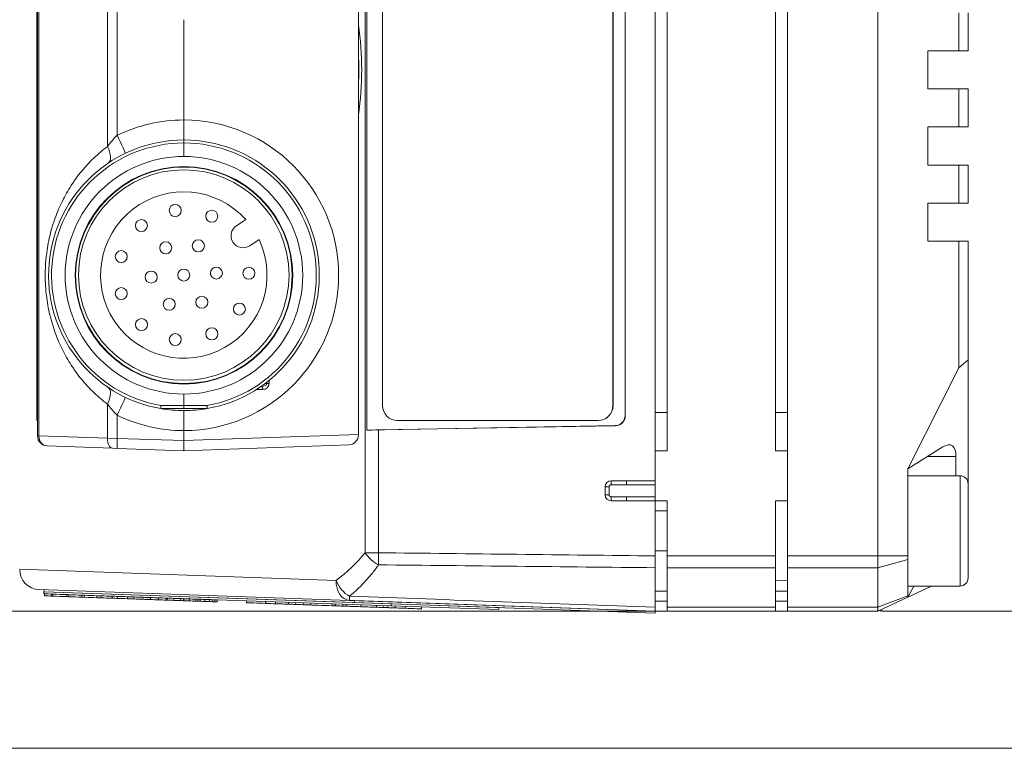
# Model space of a CAD drawing. Header units: millimetres. Extents: x 4 to 836, y 5 to 589.
# Tile 70 of 96: x 467 to 516, y 468 to 504. Entities that reach past the tile are written whole.
import ezdxf

# ---------------------------------------------------------------- set-up
doc = ezdxf.new("R2010")
doc.units = ezdxf.units.MM
doc.layers.add('1', color=7, linetype='Continuous', true_color=0xffffff)
doc.styles.add('ideas_simplex', font='simplex.shx')
doc.dimstyles.get("Standard").update_dxf_attribs({"dimtxt": 0.18, "dimasz": 0.18, "dimexe": 0.18, "dimexo": 0.0625, "dimgap": 0.09, "dimtad": 0, "dimtih": 1, "dimtoh": 1, "dimdec": 4, "dimzin": 0, "dimdsep": 46, "dimtxsty": 'Standard', "dimcen": 0.09, "dimadec": 0, "dimazin": 0, "dimtfac": 1, "dimtdec": 4, "dimtofl": 0, "dimtmove": 0, "dimatfit": 3, "dimfxl": 1, "dimtolj": 1, "dimtzin": 0, "dimarcsym": 0})

# ---------------------------------------------------------------- blocks, each defined once
blk = doc.blocks.new('_U3')
at = {"layer": '1', "color": 152, "lineweight": 13}
for p, q in [((503.061681, 528.704345), (443.231365, 528.704345)), ((503.061681, 474.704345), (443.231365, 474.704345))]:
    blk.add_line(p, q, dxfattribs=at)
at = {"layer": '1', "color": 27, "lineweight": 13}
blk.add_line((445.231365, 528.704345), (445.231365, 474.704345), dxfattribs=at)
at = {"layer": '1', "color": 87, "lineweight": 25}
for p, q in [((443.731365, 510.291845), (438.106365, 510.291845)), ((438.106365, 510.291845), (438.106365, 508.791845)), ((443.731365, 508.791845), (443.731365, 510.291845)), ((438.106365, 494.616845), (438.106365, 493.116845)), ((443.731365, 493.116845), (443.731365, 494.616845)), ((438.106365, 493.116845), (443.731365, 493.116845))]:
    blk.add_line(p, q, dxfattribs=at)
at = {"layer": '1', "color": 27, "lineweight": 18}
for points in [[(445.231365, 528.704345), (445.760346, 525.704347), (444.702384, 525.704343)], [(445.231365, 474.704345), (444.702384, 477.704343), (445.760346, 477.704347)]]:
    blk.add_solid(points, dxfattribs=at)
at = {"layer": '1', "color": 87, "linetype": 'Continuous', "lineweight": 25, "char_height": 3, "attachment_point": 7, "rotation": 90, "line_spacing_factor": 1.204819, "style": 'ideas_simplex'}
for s, insert in [('\\W1.1692;2.126', (443.577865, 494.564345)), ('\\W1.0362;54', (436.265365, 499.019345))]:
    blk.add_mtext(s, dxfattribs=dict(at, insert=insert))

msp = doc.modelspace()

# ---------------------------------------------------------------- linework, layer by layer
at = {"layer": '1', "color": 9, "linetype": 'Continuous', "lineweight": 18}
for p, q in [((505.562, 525.953), (505.562, 477.455)), ((510.062, 477.455), (510.062, 525.953)), ((499.562, 482.704), (499.562, 520.704)), ((504.962, 482.704), (504.962, 520.704)), ((514.1, 502.654), (514.1, 504.554)), ((514.562, 504.554), (514.562, 502.654)), ((512.562, 500.754), (512.562, 502.654)), ((514.1, 502.654), (512.562, 502.654)), ((514.562, 502.654), (514.1, 502.654)), ((512.562, 500.754), (514.1, 500.754)), ((514.1, 500.754), (514.562, 500.754)), ((514.1, 498.854), (514.1, 500.754)), ((514.562, 500.754), (514.562, 498.854)), ((512.562, 496.954), (512.562, 498.854)), ((514.1, 498.854), (512.562, 498.854)), ((514.562, 498.854), (514.1, 498.854)), ((512.562, 496.954), (514.1, 496.954)), ((514.1, 496.954), (514.562, 496.954)), ((514.1, 495.054), (514.1, 496.954)), ((514.562, 496.954), (514.562, 495.054)), ((512.562, 493.154), (512.562, 495.054)), ((514.1, 495.054), (512.562, 495.054)), ((514.562, 495.054), (514.1, 495.054)), ((512.562, 493.154), (514.1, 493.154)), ((514.1, 493.154), (514.562, 493.154)), ((514.1, 486.831), (514.1, 493.154)), ((514.562, 493.154), (514.562, 487.238)), ((514.562, 487.238), (514.1, 486.831)), ((514.562, 481.054), (514.562, 487.238)), ((514.1, 486.831), (511.562, 481.798)), ((511.562, 481.798), (513.307, 482.893)), ((499.562, 482.704), (498.962, 482.704)), ((505.562, 482.704), (504.962, 482.704)), ((513.956, 482.417), (513.956, 481.454)), ((511.562, 481.798), (511.562, 477.455)), ((498.962, 480.204), (498.962, 481.204)), ((499.562, 480.204), (498.962, 480.204)), ((499.562, 477.455), (499.562, 480.204)), ((504.962, 477.455), (504.962, 480.204)), ((505.562, 480.204), (504.962, 480.204)), ((499.562, 476.865), (499.562, 477.455)), ((504.962, 477.455), (504.962, 476.865)), ((505.562, 476.865), (505.562, 477.455)), ((510.062, 476.865), (510.062, 477.455)), ((511.562, 477.455), (511.562, 477.278)), ((499.562, 474.897), (499.562, 476.865)), ((504.962, 476.865), (504.962, 474.897)), ((505.562, 476.865), (505.562, 474.897)), ((510.062, 474.897), (510.062, 476.865)), ((511.562, 477.278), (511.562, 475.462)), ((511.562, 475.404), (512.742, 475.954)), ((511.864, 475.954), (511.562, 475.404)), ((499.562, 475.704), (498.962, 475.704)), ((505.562, 475.704), (504.962, 475.704)), ((510.062, 474.704), (511.562, 475.404)), ((511.562, 475.404), (511.562, 475.462)), ((499.562, 474.704), (499.562, 474.897)), ((504.962, 474.897), (504.962, 474.704)), ((505.562, 474.704), (505.562, 474.897)), ((510.062, 474.704), (510.062, 474.897)), ((499.562, 474.704), (498.962, 474.704)), ((504.962, 474.704), (499.562, 474.704)), ((505.562, 474.704), (504.962, 474.704)), ((510.062, 474.704), (505.562, 474.704))]:
    msp.add_line(p, q, dxfattribs=at)
at = {"layer": '1', "color": 252, "linetype": 'Continuous', "lineweight": 13}
for p, q in [((484.487, 477.615), (484.487, 525.793)), ((479.696, 486.205), (479.696, 486.053)), ((479.389, 485.757), (479.072, 485.757)), ((479.502, 486.054), (479.595, 486.053)), ((479.595, 486.053), (479.595, 486.125)), ((479.696, 486.053), (479.595, 486.053)), ((496.849, 484.954), (496.856, 484.954)), ((497.456, 484.452), (497.463, 484.445)), ((485.16, 483.739), (485.16, 477.615)), ((496.972, 483.946), (496.965, 483.953)), ((496.658, 480.904), (496.462, 480.904)), ((496.658, 480.504), (496.658, 480.904)), ((496.761, 481.006), (496.762, 481.204)), ((497.53, 481.204), (497.53, 481.004)), ((497.53, 481.004), (498.962, 481.004)), ((496.658, 480.504), (496.462, 480.504)), ((496.761, 480.403), (496.762, 480.204)), ((498.962, 480.404), (497.53, 480.404)), ((497.53, 480.404), (497.53, 480.204)), ((485.16, 477.615), (484.487, 477.615)), ((467.262, 476.787), (483.041, 476.236))]:
    msp.add_line(p, q, dxfattribs=at)
at = {"layer": '1', "color": 252, "linetype": 'Continuous', "lineweight": 18}
for p, q in [((498.962, 522.204), (498.962, 481.204)), ((484.567, 483.736), (484.567, 519.673)), ((497.456, 518.957), (497.456, 484.452)), ((497.463, 484.445), (497.463, 518.964)), ((485.356, 484.954), (485.356, 518.454)), ((496.849, 518.454), (496.849, 484.954)), ((496.856, 518.454), (496.856, 484.954)), ((475.013, 489.946), (475.013, 489.946)), ((473.169, 489.242), (473.17, 489.242)), ((496.099, 484.204), (486.106, 484.204)), ((496.106, 484.204), (496.099, 484.204)), ((496.965, 483.953), (484.567, 483.736)), ((485.16, 483.739), (496.972, 483.946)), ((496.462, 480.504), (496.462, 480.904)), ((496.762, 481.204), (497.53, 481.204)), ((497.53, 481.204), (498.962, 481.204)), ((497.53, 480.204), (496.762, 480.204)), ((498.962, 480.204), (497.53, 480.204)), ((498.962, 480.204), (498.962, 477.455)), ((499.562, 479.704), (498.962, 479.704)), ((498.962, 477.704), (499.562, 477.704)), ((498.962, 474.897), (498.962, 476.866)), ((504.962, 476.211), (505.562, 476.232)), ((483.713, 475.237), (468.227, 475.778))]:
    msp.add_line(p, q, dxfattribs=at)
at = {"layer": '1', "color": 27, "linetype": 'Continuous', "lineweight": 18}
for p, q in [((468.153, 483.442), (468.153, 519.967)), ((484.156, 519.901), (484.156, 483.508)), ((475.453, 504.204), (475.453, 499.204)), ((475.453, 497.379), (475.453, 498.054)), ((475.453, 484.954), (475.453, 485.529)), ((475.453, 484.804), (474.295, 484.804)), ((475.453, 484.804), (475.453, 484.954)), ((476.61, 484.804), (475.453, 484.804)), ((475.453, 483.704), (475.453, 483.204)), ((471.884, 482.829), (468.635, 482.942)), ((472.126, 482.82), (471.884, 482.829)), ((475.453, 482.704), (472.126, 482.82)), ((475.453, 482.704), (475.453, 483.204)), ((483.672, 482.991), (475.453, 482.704)), ((514.162, 481.454), (511.562, 481.454)), ((514.562, 481.054), (514.562, 476.354)), ((511.562, 475.954), (514.162, 475.954)), ((510.262, 474.704), (567.762, 474.704))]:
    msp.add_line(p, q, dxfattribs=at)
at = {"layer": '1', "color": 27, "linetype": 'Continuous', "lineweight": 13}
for p, q in [((468.221, 519.967), (468.221, 483.442)), ((471.641, 497.88), (471.641, 505.528)), ((472.126, 504.971), (472.126, 498.438)), ((471.641, 483.329), (471.641, 485.028)), ((474.305, 484.954), (475.453, 484.954)), ((475.453, 484.954), (476.6, 484.954)), ((472.126, 484.471), (472.126, 483.32)), ((468.221, 483.442), (468.153, 483.442)), ((468.221, 483.442), (471.641, 483.329)), ((471.641, 483.329), (472.126, 483.32)), ((472.126, 483.32), (475.453, 483.204)), ((475.453, 483.204), (484.156, 483.508)), ((514.162, 481.454), (514.162, 475.954)), ((510.262, 474.798), (510.262, 474.704))]:
    msp.add_line(p, q, dxfattribs=at)
at = {"layer": '1', "color": 18, "linetype": 'Continuous', "lineweight": 18}
for p, q in [((468.112, 484.954), (468.112, 518.454)), ((478.072, 493.927), (478.535, 494.235)), ((479.198, 493.234), (478.735, 492.927)), ((468.112, 484.204), (468.112, 484.954)), ((468.153, 484.204), (468.112, 484.204)), ((468.477, 475.669), (468.48, 475.769)), ((468.477, 475.669), (483.967, 475.128)), ((483.713, 475.237), (483.971, 475.228)), ((483.967, 475.128), (483.971, 475.228)), ((483.967, 475.128), (498.958, 474.604)), ((483.971, 475.228), (498.962, 474.704)), ((498.958, 474.604), (498.962, 474.704))]:
    msp.add_line(p, q, dxfattribs=at)
at = {"layer": '1', "color": 18, "linetype": 'Continuous', "lineweight": 13}
msp.add_line((468.112, 484.954), (468.153, 484.954), dxfattribs=at)
at = {"layer": '1', "color": 251, "linetype": 'Continuous', "lineweight": 13}
for p, q in [((499.562, 484.603), (498.962, 484.603)), ((505.562, 484.603), (504.962, 484.603))]:
    msp.add_line(p, q, dxfattribs=at)
at = {"layer": '1', "color": 9, "linetype": 'Continuous', "lineweight": 13}
for p, q in [((513.956, 482.417), (512.547, 482.417)), ((499.562, 477.455), (504.962, 477.455)), ((505.562, 477.455), (510.062, 477.455)), ((510.062, 477.455), (511.562, 477.455)), ((504.962, 476.865), (499.562, 476.865)), ((510.062, 476.865), (505.562, 476.865)), ((510.062, 476.865), (511.562, 477.278)), ((510.062, 474.897), (511.562, 475.462)), ((498.962, 475.204), (499.562, 475.204)), ((499.562, 474.897), (504.962, 474.897)), ((504.962, 475.204), (505.562, 475.204)), ((505.562, 474.897), (510.062, 474.897))]:
    msp.add_line(p, q, dxfattribs=at)
at = {"layer": '1', "color": 7, "linetype": 'Continuous', "lineweight": 18}
for p, q in [((468.473, 475.668), (468.47, 475.568)), ((468.47, 475.568), (485.785, 474.964)), ((468.473, 475.668), (485.789, 475.064)), ((485.789, 475.064), (485.785, 474.964)), ((485.785, 474.964), (491.156, 474.776)), ((485.789, 475.064), (491.159, 474.876)), ((491.159, 474.876), (491.156, 474.776))]:
    msp.add_line(p, q, dxfattribs=at)
at = {"layer": '1', "color": 163, "linetype": 'Continuous', "lineweight": 18}
for p, q in [((468.504, 475.562), (468.5, 475.463)), ((468.872, 475.55), (468.868, 475.45)), ((468.906, 475.548), (468.903, 475.448)), ((469.618, 475.524), (469.615, 475.424)), ((469.706, 475.521), (469.702, 475.421)), ((470.364, 475.498), (470.361, 475.398)), ((470.506, 475.493), (470.502, 475.393)), ((471.111, 475.471), (471.107, 475.372)), ((471.318, 475.464), (471.314, 475.364)), ((471.869, 475.445), (471.866, 475.345)), ((472.143, 475.435), (472.139, 475.335)), ((472.641, 475.418), (472.638, 475.318)), ((472.968, 475.407), (472.965, 475.307)), ((473.413, 475.391), (473.41, 475.291)), ((473.793, 475.378), (473.79, 475.278)), ((474.185, 475.364), (474.182, 475.264)), ((474.577, 475.35), (474.573, 475.25)), ((474.619, 475.349), (474.615, 475.249)), ((474.957, 475.337), (474.954, 475.237)), ((475.296, 475.325), (475.292, 475.225)), ((475.424, 475.321), (475.42, 475.221)), ((475.444, 475.32), (475.44, 475.22)), ((475.729, 475.31), (475.726, 475.21)), ((476.014, 475.3), (476.011, 475.2)), ((476.143, 475.296), (476.139, 475.196)), ((476.269, 475.291), (476.266, 475.191)), ((476.501, 475.283), (476.498, 475.183)), ((476.733, 475.275), (476.73, 475.175)), ((476.861, 475.271), (476.858, 475.171)), ((476.989, 475.266), (476.986, 475.166)), ((477.117, 475.262), (477.114, 475.162))]:
    msp.add_line(p, q, dxfattribs=at)
at = {"layer": '1', "color": 5, "linetype": 'Continuous', "lineweight": 18}
for p, q in [((478.58, 475.215), (478.577, 475.107)), ((479.517, 475.183), (479.513, 475.075)), ((480.021, 475.069), (480.025, 475.165)), ((480.662, 475.143), (480.658, 475.035)), ((481.025, 475.034), (481.029, 475.13)), ((481.394, 475.021), (481.398, 475.117)), ((481.613, 475.001), (481.613, 475.014)), ((481.789, 475.103), (481.785, 474.995)), ((482.842, 475.066), (482.838, 474.958)), ((482.993, 474.953), (482.997, 475.061)), ((483.015, 475.06), (483.011, 474.952)), ((483.552, 475.042), (483.549, 474.934)), ((484.275, 475.016), (484.271, 474.908)), ((485.052, 474.989), (485.049, 474.881)), ((485.625, 474.969), (485.621, 474.861)), ((486.511, 474.83), (486.515, 474.938)), ((487.296, 474.803), (487.3, 474.911))]:
    msp.add_line(p, q, dxfattribs=at)
at = {"layer": '1', "color": 5, "linetype": 'Continuous', "lineweight": 13}
for p, q in [((479.546, 475.086), (479.55, 475.181)), ((483.38, 475.048), (483.377, 474.952)), ((485.413, 474.881), (485.417, 474.976)), ((485.993, 474.956), (485.99, 474.861))]:
    msp.add_line(p, q, dxfattribs=at)
at = {"layer": '1', "color": 251, "linetype": 'Continuous', "lineweight": 18}
msp.add_line((453.895, 467.857), (574.912, 467.857), dxfattribs=at)
at = {"layer": '1', "color": 27, "linetype": 'Continuous', "lineweight": 18}
for radius in [5.925, 5.425, 5.4]:
    msp.add_circle((475.453, 491.454), radius, dxfattribs=at)
at = {"layer": '1', "color": 18, "linetype": 'Continuous', "lineweight": 18}
for centre, radius in [((475.445, 491.465), 5.25), ((475.018, 494.687), 0.3), ((476.841, 494.4), 0.3), ((473.332, 493.935), 0.3), ((474.544, 492.824), 0.3), ((476.171, 492.924), 0.3), ((472.328, 492.385), 0.3), ((473.818, 491.364), 0.3), ((475.445, 491.465), 0.3), ((477.071, 491.566), 0.3), ((478.693, 491.553), 0.3), ((472.329, 490.539), 0.3), ((474.719, 490.006), 0.3), ((476.345, 490.107), 0.3), ((478.217, 489.769), 0.3), ((473.336, 488.992), 0.3), ((476.846, 488.533), 0.3), ((475.023, 488.243), 0.3)]:
    msp.add_circle(centre, radius, dxfattribs=at)
at = {"layer": '1', "color": 27, "linetype": 'Continuous', "lineweight": 13}
for centre, radius, start, end in [((475.488, 491.454), 7.75, 90.258, 115.7018), ((475.418, 491.454), 7.75, 270.258, 89.742), ((475.45, 491.454), 6.6, 89.9773, 260.0134), ((475.455, 491.454), 6.6, 279.9866, 90.0227), ((475.488, 491.454), 7.75, 244.2982, 269.742)]:
    msp.add_arc(centre, radius, start, end, dxfattribs=at)
at = {"layer": '1', "color": 27, "linetype": 'Continuous', "lineweight": 18}
for centre, radius, start, end in [((475.453, 491.454), 6.75, 90, 260.1253), ((475.453, 491.454), 6.75, 279.8747, 90), ((475.453, 491.454), 6.75, 260.1253, 270), ((475.453, 491.454), 6.75, 270, 279.8747), ((468.653, 483.442), 0.5, 180, 268), ((514.162, 481.054), 0.4, 0, 90), ((514.162, 476.354), 0.4, 270, 0), ((510.262, 474.904), 0.2, 234.5695, 270)]:
    msp.add_arc(centre, radius, start, end, dxfattribs=at)
at = {"layer": '1', "color": 18, "linetype": 'Continuous', "lineweight": 18}
for centre, radius, start, end in [((475.445, 491.465), 4.15, 41.8629, 25.2371), ((478.403, 493.427), 0.6, 123.55, 303.55)]:
    msp.add_arc(centre, radius, start, end, dxfattribs=at)
at = {"layer": '1', "color": 252, "linetype": 'Continuous', "lineweight": 18}
for centre, radius, start, end in [((496.762, 480.904), 0.3, 90, 180), ((496.762, 480.504), 0.3, 180, 270), ((468.262, 476.777), 1, 180, 268)]:
    msp.add_arc(centre, radius, start, end, dxfattribs=at)
for centre, major_axis, ratio, start_param, end_param in [((476.541, 501.704), (0, -11), 0.707107, 1.365768, 1.775825), ((486.106, 484.954), (0, -0.75), 0.999391, 4.712389, 6.283185), ((496.099, 484.954), (0, -0.75), 0.999391, 0, 1.570796), ((496.106, 484.954), (0, 0.75), 0.999391, 3.141593, 4.712389), ((496.955, 484.453), (0.428, -0.26), 0.997308, 5.277434, 6.828351), ((496.962, 484.446), (0.428, -0.26), 0.997308, 5.277434, 6.828351), ((485.195, 483.775), (1, 0.019), 0.034915, 4.033531, 4.676829)]:
    msp.add_ellipse(centre, major_axis=major_axis, ratio=ratio, start_param=start_param, end_param=end_param, dxfattribs=at)
at = {"layer": '1', "color": 252, "linetype": 'Continuous', "lineweight": 13}
for centre, major_axis, ratio, start_param, end_param in [((477.46, 501.704), (0, -9.5), 0.707107, 1.49065, 1.650943), ((479.279, 486.057), (0.316, -0.006), 0.474147, 4.739839, 6.297871), ((479.283, 485.757), (0, 0.15), 0.707107, 4.712389, 6.156367), ((479.385, 486.057), (0.307, -0.053), 0.962521, 4.889205, 6.447237), ((478.726, 482.204), (7.367, 0), 0.99939, 5.338076, 5.610261), ((485.195, 477.615), (0.782, -0.624), 0.529088, 4.126635, 5.070538), ((485.195, 477.615), (-0.012, -1), 0.034897, 4.712801, 5.363836), ((483.748, 476.236), (-0.035, -0.999), 0.706891, 4.737069, 6.283185), ((483.748, 476.236), (0.585, -0.811), 0.629764, 4.285595, 5.384655), ((483.748, 476.236), (-0.035, -0.999), 0.011831, 5.629885, 6.283185)]:
    msp.add_ellipse(centre, major_axis=major_axis, ratio=ratio, start_param=start_param, end_param=end_param, dxfattribs=at)
at = {"layer": '1', "color": 27, "linetype": 'Continuous', "lineweight": 13}
for centre, major_axis, ratio, start_param, end_param in [((472.092, 498.438), (-0.434, 0.901), 0.03145, 3.141593, 4.697253), ((471.12, 497.88), (0.559, -0.829), 0.4511, 0, 1.275562), ((471.12, 485.028), (0.559, 0.829), 0.4511, 5.007623, 6.283185), ((472.092, 484.471), (0.434, 0.901), 0.03145, 4.727525, 6.283185), ((468.653, 483.442), (0.017, 0.5), 0.862313, 1.6009, 3.141593), ((471.901, 483.329), (0.017, 0.5), 0.520272, 1.588963, 3.141593), ((472.144, 483.32), (-0.017, -0.5), 0.034878, 4.713607, 6.283185)]:
    msp.add_ellipse(centre, major_axis=major_axis, ratio=ratio, start_param=start_param, end_param=end_param, dxfattribs=at)
at = {"layer": '1', "color": 27, "linetype": 'Continuous', "lineweight": 18}
msp.add_ellipse((483.672, 483.492), major_axis=(0.19, 0.467), ratio=0.954432, start_param=3.545796, end_param=5.115375, dxfattribs=at)
at = {"layer": '1', "color": 9, "linetype": 'Continuous', "lineweight": 18}
msp.add_ellipse((512.801, 481.002), major_axis=(0.937, 1.974), ratio=0.341999, start_param=5.658662, end_param=6.775861, dxfattribs=at)
at = {"layer": '1', "color": 27, "linetype": 'Continuous', "lineweight": 18}
for points, knots in [([(475.453, 498.204), (475.453, 498.204), (475.453, 498.204), (475.453, 498.205), (475.453, 498.205), (475.453, 498.206), (475.453, 498.208), (475.453, 498.212), (475.453, 498.217), (475.453, 498.227), (475.453, 498.231), (475.453, 498.239), (475.453, 498.243), (475.453, 498.257), (475.453, 498.279), (475.453, 498.314), (475.453, 498.338), (475.453, 498.355), (475.453, 498.364), (475.453, 498.41), (475.453, 498.451), (475.453, 498.52), (475.453, 498.545), (475.453, 498.583), (475.453, 498.596), (475.453, 498.622), (475.453, 498.636), (475.453, 498.704), (475.453, 498.761), (475.453, 498.837), (475.453, 498.852), (475.453, 498.883), (475.453, 498.899), (475.453, 498.946), (475.453, 498.977), (475.453, 499.073), (475.453, 499.138), (475.453, 499.204)], [0, 0, 0, 0, 0.007762, 0.015575, 0.015575, 0.0312, 0.062452, 0.062452, 0.124955, 0.124955, 0.156207, 0.156207, 0.187458, 0.187458, 0.249962, 0.312465, 0.343716, 0.343716, 0.374968, 0.374968, 0.499974, 0.499974, 0.562478, 0.562478, 0.593729, 0.593729, 0.624981, 0.624981, 0.749987, 0.749987, 0.781239, 0.781239, 0.81249, 0.81249, 0.874994, 0.874994, 1, 1, 1, 1]), ([(475.453, 498.054), (475.453, 498.064), (475.453, 498.074), (475.453, 498.088), (475.453, 498.093), (475.453, 498.103), (475.453, 498.107), (475.453, 498.121), (475.453, 498.129), (475.453, 498.146), (475.453, 498.153), (475.453, 498.167), (475.453, 498.174), (475.453, 498.182), (475.453, 498.184), (475.453, 498.189), (475.453, 498.191), (475.453, 498.197), (475.453, 498.2), (475.453, 498.202), (475.453, 498.203), (475.453, 498.204), (475.453, 498.204), (475.453, 498.204)], [0, 0, 0, 0, 0.125237, 0.125237, 0.187856, 0.187856, 0.250474, 0.250474, 0.375711, 0.375711, 0.500948, 0.500948, 0.626185, 0.626185, 0.688804, 0.688804, 0.751422, 0.751422, 0.87666, 0.87666, 0.939278, 0.939278, 1, 1, 1, 1]), ([(474.305, 484.954), (474.305, 484.945), (474.304, 484.935), (474.302, 484.915), (474.301, 484.906), (474.3, 484.893), (474.3, 484.888), (474.299, 484.879), (474.299, 484.875), (474.298, 484.863), (474.297, 484.855), (474.297, 484.842), (474.296, 484.835), (474.295, 484.824), (474.295, 484.82), (474.295, 484.814), (474.295, 484.812), (474.295, 484.809), (474.295, 484.808), (474.295, 484.805), (474.295, 484.804), (474.295, 484.804)], [0, 0, 0, 0, 0.125, 0.125, 0.25, 0.25, 0.3125, 0.3125, 0.375, 0.375, 0.5, 0.5, 0.625, 0.625, 0.75, 0.75, 0.8125, 0.8125, 0.875, 0.875, 1, 1, 1, 1]), ([(475.453, 484.704), (475.453, 484.704), (475.453, 484.704), (475.453, 484.704), (475.453, 484.704), (475.453, 484.703), (475.453, 484.701), (475.453, 484.696), (475.453, 484.691), (475.453, 484.682), (475.453, 484.678), (475.453, 484.67), (475.453, 484.666), (475.453, 484.651), (475.453, 484.629), (475.453, 484.595), (475.453, 484.57), (475.453, 484.553), (475.453, 484.545), (475.453, 484.499), (475.453, 484.457), (475.453, 484.388), (475.453, 484.364), (475.453, 484.326), (475.453, 484.313), (475.453, 484.286), (475.453, 484.273), (475.453, 484.205), (475.453, 484.148), (475.453, 484.072), (475.453, 484.057), (475.453, 484.026), (475.453, 484.01), (475.453, 483.963), (475.453, 483.931), (475.453, 483.835), (475.453, 483.77), (475.453, 483.704)], [0, 0, 0, 0, 0.007762, 0.015575, 0.015575, 0.0312, 0.062452, 0.062452, 0.124955, 0.124955, 0.156207, 0.156207, 0.187458, 0.187458, 0.249962, 0.312465, 0.343716, 0.343716, 0.374968, 0.374968, 0.499974, 0.499974, 0.562478, 0.562478, 0.593729, 0.593729, 0.624981, 0.624981, 0.749987, 0.749987, 0.781239, 0.781239, 0.81249, 0.81249, 0.874994, 0.874994, 1, 1, 1, 1]), ([(476.61, 484.804), (476.61, 484.804), (476.61, 484.805), (476.61, 484.808), (476.61, 484.809), (476.61, 484.812), (476.61, 484.814), (476.61, 484.82), (476.61, 484.824), (476.609, 484.835), (476.609, 484.842), (476.608, 484.855), (476.607, 484.863), (476.606, 484.875), (476.606, 484.879), (476.605, 484.888), (476.605, 484.893), (476.604, 484.906), (476.603, 484.915), (476.601, 484.935), (476.601, 484.945), (476.6, 484.954)], [0, 0, 0, 0, 0.125, 0.125, 0.1875, 0.1875, 0.25, 0.25, 0.375, 0.375, 0.5, 0.5, 0.625, 0.625, 0.6875, 0.6875, 0.75, 0.75, 0.875, 0.875, 1, 1, 1, 1])]:
    msp.add_open_spline(points, degree=3, knots=knots, dxfattribs=at)
at = {"layer": '1', "color": 27, "linetype": 'Continuous', "lineweight": 13}
for points, knots in [([(471.641, 497.88), (471.676, 497.928), (471.713, 497.976), (471.77, 498.048), (471.789, 498.071), (471.829, 498.118), (471.849, 498.142), (471.909, 498.212), (471.951, 498.258), (472.037, 498.349), (472.081, 498.394), (472.126, 498.438)], [0, 0, 0, 0, 0.25, 0.25, 0.375, 0.375, 0.5, 0.5, 0.75, 0.75, 1, 1, 1, 1]), ([(471.641, 485.028), (471.397, 485.209), (471.169, 485.402), (470.742, 485.811), (470.542, 486.028), (470.261, 486.369), (470.17, 486.486), (470.061, 486.636), (470.018, 486.696), (469.933, 486.818), (469.872, 486.91), (469.751, 487.097), (469.675, 487.223), (469.529, 487.481), (469.459, 487.612), (469.327, 487.879), (469.264, 488.015), (469.145, 488.292), (469.089, 488.434), (468.985, 488.723), (468.936, 488.87), (468.867, 489.096), (468.846, 489.173), (468.804, 489.327), (468.784, 489.405), (468.728, 489.639), (468.695, 489.797), (468.638, 490.118), (468.613, 490.281), (468.584, 490.528), (468.575, 490.611), (468.564, 490.737), (468.561, 490.779), (468.554, 490.863), (468.54, 491.073), (468.529, 491.451), (468.539, 491.787), (468.551, 491.997), (468.554, 492.039), (468.56, 492.123), (468.563, 492.165), (468.575, 492.291), (468.583, 492.374), (468.613, 492.621), (468.637, 492.784), (468.694, 493.103), (468.759, 493.418), (468.841, 493.725), (468.898, 493.914), (468.909, 493.952), (468.933, 494.027), (468.945, 494.064), (468.982, 494.176), (469.008, 494.249), (469.087, 494.467), (469.143, 494.61), (469.262, 494.889), (469.325, 495.025), (469.458, 495.294), (469.527, 495.425), (469.674, 495.684), (469.75, 495.81), (469.871, 495.997), (469.932, 496.09), (469.996, 496.181), (470.039, 496.242), (470.06, 496.272), (470.17, 496.422), (470.26, 496.539), (470.541, 496.88), (470.741, 497.097), (471.169, 497.506), (471.397, 497.7), (471.641, 497.88)], [0, 0, 0, 0, 0.0625, 0.0625, 0.125, 0.125, 0.15625, 0.15625, 0.164062, 0.171875, 0.1875, 0.1875, 0.21875, 0.21875, 0.25, 0.25, 0.28125, 0.28125, 0.3125, 0.3125, 0.34375, 0.34375, 0.359375, 0.359375, 0.375, 0.375, 0.40625, 0.40625, 0.4375, 0.4375, 0.453125, 0.453125, 0.460937, 0.460937, 0.46875, 0.5, 0.53125, 0.53125, 0.539062, 0.539062, 0.546875, 0.546875, 0.5625, 0.5625, 0.59375, 0.59375, 0.625, 0.65625, 0.65625, 0.664062, 0.664062, 0.671875, 0.671875, 0.6875, 0.6875, 0.71875, 0.71875, 0.75, 0.75, 0.78125, 0.78125, 0.8125, 0.8125, 0.828125, 0.835937, 0.835937, 0.84375, 0.84375, 0.875, 0.875, 0.9375, 0.9375, 1, 1, 1, 1]), ([(471.641, 485.028), (471.676, 484.981), (471.749, 484.885), (471.828, 484.791), (471.889, 484.721), (471.909, 484.697), (471.951, 484.651), (471.972, 484.628), (472.037, 484.56), (472.081, 484.515), (472.126, 484.471)], [0, 0, 0, 0, 0.25, 0.5, 0.5, 0.625, 0.625, 0.75, 0.75, 1, 1, 1, 1])]:
    msp.add_open_spline(points, degree=3, knots=knots, dxfattribs=at)
at = {"layer": '1', "color": 252, "linetype": 'Continuous', "lineweight": 18}
for points, knots in [([(474.92, 490.225), (474.924, 490.222), (474.938, 490.213), (474.949, 490.201), (474.957, 490.192)], [0, 0, 0, 0, 0.291068, 1, 1, 1, 1]), ([(473.537, 489.213), (473.541, 489.209), (473.553, 489.2), (473.564, 489.189), (473.571, 489.181)], [0, 0, 0, 0, 0.327736, 1, 1, 1, 1]), ([(498.962, 477.455), (498.962, 477.402), (498.962, 477.298), (498.962, 477.195), (498.962, 477.095), (498.962, 476.998), (498.962, 476.908), (498.962, 476.866)], [0, 0, 0, 0, 0.25, 0.5, 0.5, 0.75, 1, 1, 1, 1]), ([(498.962, 474.897), (498.962, 474.866), (498.962, 474.811), (498.962, 474.77), (498.962, 474.737), (498.962, 474.713), (498.962, 474.704), (498.962, 474.704)], [0, 0, 0, 0, 0.250117, 0.500234, 0.500234, 0.750351, 1, 1, 1, 1])]:
    msp.add_open_spline(points, degree=3, knots=knots, dxfattribs=at)
for points in [[(475.016, 489.965), (475.015, 489.959), (475.014, 489.953), (475.013, 489.946)], [(498.962, 474.704), (493.879, 474.882), (488.796, 475.059), (483.713, 475.237)]]:
    msp.add_open_spline(points, degree=3, dxfattribs=at)
at = {"layer": '1', "color": 252, "linetype": 'Continuous', "lineweight": 13}
for points, knots in [([(496.658, 480.904), (496.658, 480.911), (496.659, 480.918), (496.662, 480.931), (496.663, 480.937), (496.669, 480.95), (496.672, 480.956), (496.679, 480.967), (496.684, 480.972), (496.693, 480.981), (496.698, 480.986), (496.709, 480.993), (496.715, 480.996), (496.728, 481.001), (496.734, 481.003), (496.747, 481.006), (496.754, 481.006), (496.761, 481.006)], [0, 0, 0, 0, 0.125, 0.125, 0.25, 0.25, 0.375, 0.375, 0.5, 0.5, 0.625, 0.625, 0.75, 0.75, 0.875, 0.875, 1, 1, 1, 1]), ([(496.761, 480.403), (496.754, 480.403), (496.747, 480.403), (496.734, 480.406), (496.728, 480.408), (496.715, 480.413), (496.709, 480.416), (496.698, 480.423), (496.693, 480.427), (496.684, 480.437), (496.679, 480.442), (496.672, 480.453), (496.669, 480.459), (496.663, 480.471), (496.661, 480.478), (496.659, 480.491), (496.658, 480.498), (496.658, 480.504)], [0, 0, 0, 0, 0.125, 0.125, 0.25, 0.25, 0.375, 0.375, 0.5, 0.5, 0.625, 0.625, 0.75, 0.75, 0.875, 0.875, 1, 1, 1, 1]), ([(485.16, 477.009), (485.051, 476.855), (484.939, 476.707), (484.709, 476.423), (484.591, 476.287), (484.35, 476.026), (484.226, 475.902), (483.973, 475.664), (483.844, 475.55), (483.713, 475.443)], [0, 0, 0, 0, 0.25, 0.25, 0.5, 0.5, 0.75, 0.75, 1, 1, 1, 1])]:
    msp.add_open_spline(points, degree=3, knots=knots, dxfattribs=at)
for points in [[(496.761, 481.006), (497.017, 481.005), (497.273, 481.004), (497.53, 481.004)], [(497.53, 480.404), (497.273, 480.404), (497.017, 480.404), (496.761, 480.403)], [(485.16, 477.615), (489.76, 477.561), (494.361, 477.508), (498.962, 477.455)], [(498.962, 476.866), (494.361, 476.913), (489.76, 476.961), (485.16, 477.009)], [(483.713, 475.443), (488.796, 475.261), (493.879, 475.079), (498.962, 474.897)]]:
    msp.add_open_spline(points, degree=3, dxfattribs=at)
at = {"layer": '1', "color": 163, "linetype": 'Continuous', "lineweight": 18}
for points in [[(468.5, 475.463), (468.623, 475.458), (468.746, 475.454), (468.868, 475.45)], [(468.504, 475.562), (468.627, 475.558), (468.749, 475.554), (468.872, 475.55)], [(468.868, 475.45), (468.88, 475.449), (468.891, 475.449), (468.903, 475.448)], [(468.872, 475.55), (468.883, 475.549), (468.895, 475.549), (468.906, 475.548)], [(468.903, 475.448), (469.14, 475.44), (469.377, 475.432), (469.615, 475.424)], [(468.906, 475.548), (469.144, 475.54), (469.381, 475.532), (469.618, 475.524)], [(469.615, 475.424), (469.644, 475.423), (469.673, 475.422), (469.702, 475.421)], [(469.618, 475.524), (469.647, 475.523), (469.677, 475.522), (469.706, 475.521)], [(469.702, 475.421), (469.922, 475.413), (470.141, 475.405), (470.361, 475.398)], [(469.706, 475.521), (469.925, 475.513), (470.145, 475.505), (470.364, 475.498)], [(470.361, 475.398), (470.408, 475.396), (470.455, 475.394), (470.502, 475.393)], [(470.364, 475.498), (470.412, 475.496), (470.459, 475.494), (470.506, 475.493)], [(470.502, 475.393), (470.704, 475.386), (470.906, 475.379), (471.107, 475.372)], [(470.506, 475.493), (470.707, 475.486), (470.909, 475.478), (471.111, 475.471)], [(471.107, 475.372), (471.176, 475.369), (471.245, 475.367), (471.314, 475.364)], [(471.111, 475.471), (471.18, 475.469), (471.249, 475.467), (471.318, 475.464)], [(471.314, 475.364), (471.498, 475.358), (471.682, 475.351), (471.866, 475.345)], [(471.318, 475.464), (471.501, 475.458), (471.685, 475.451), (471.869, 475.445)], [(471.869, 475.445), (471.96, 475.442), (472.052, 475.439), (472.143, 475.435)], [(472.143, 475.435), (472.309, 475.43), (472.475, 475.424), (472.641, 475.418)], [(472.641, 475.418), (472.75, 475.414), (472.859, 475.41), (472.968, 475.407)], [(472.968, 475.407), (473.116, 475.401), (473.265, 475.396), (473.413, 475.391)], [(473.413, 475.391), (473.54, 475.387), (473.667, 475.382), (473.793, 475.378)], [(473.793, 475.378), (473.924, 475.373), (474.055, 475.369), (474.185, 475.364)], [(474.185, 475.364), (474.316, 475.36), (474.446, 475.355), (474.577, 475.35)], [(471.866, 475.345), (471.957, 475.342), (472.048, 475.339), (472.139, 475.335)], [(472.139, 475.335), (472.305, 475.33), (472.472, 475.324), (472.638, 475.318)], [(472.638, 475.318), (472.747, 475.314), (472.856, 475.31), (472.965, 475.307)], [(472.965, 475.307), (473.113, 475.301), (473.261, 475.296), (473.41, 475.291)], [(473.41, 475.291), (473.536, 475.287), (473.663, 475.282), (473.79, 475.278)], [(473.79, 475.278), (473.921, 475.273), (474.051, 475.269), (474.182, 475.264)], [(474.182, 475.264), (474.312, 475.26), (474.443, 475.255), (474.573, 475.25)], [(474.573, 475.25), (474.587, 475.25), (474.601, 475.25), (474.615, 475.249)], [(474.577, 475.35), (474.591, 475.35), (474.605, 475.349), (474.619, 475.349)], [(474.615, 475.249), (474.728, 475.245), (474.841, 475.241), (474.954, 475.237)], [(474.619, 475.349), (474.731, 475.345), (474.844, 475.341), (474.957, 475.337)], [(474.954, 475.237), (475.066, 475.233), (475.179, 475.229), (475.292, 475.225)], [(474.957, 475.337), (475.07, 475.333), (475.183, 475.329), (475.296, 475.325)], [(475.292, 475.225), (475.335, 475.224), (475.377, 475.222), (475.42, 475.221)], [(475.296, 475.325), (475.338, 475.324), (475.381, 475.322), (475.424, 475.321)], [(475.42, 475.221), (475.427, 475.221), (475.434, 475.22), (475.44, 475.22)], [(475.424, 475.321), (475.43, 475.321), (475.437, 475.32), (475.444, 475.32)], [(475.44, 475.22), (475.536, 475.217), (475.631, 475.214), (475.726, 475.21)], [(475.444, 475.32), (475.539, 475.317), (475.634, 475.313), (475.729, 475.31)], [(475.726, 475.21), (475.821, 475.207), (475.916, 475.204), (476.011, 475.2)], [(475.729, 475.31), (475.824, 475.307), (475.919, 475.304), (476.014, 475.3)], [(476.011, 475.2), (476.054, 475.199), (476.096, 475.197), (476.139, 475.196)], [(476.014, 475.3), (476.057, 475.299), (476.1, 475.297), (476.143, 475.296)], [(476.139, 475.196), (476.181, 475.194), (476.224, 475.193), (476.266, 475.191)], [(476.143, 475.296), (476.185, 475.294), (476.227, 475.293), (476.269, 475.291)], [(476.266, 475.191), (476.343, 475.189), (476.42, 475.186), (476.498, 475.183)], [(476.269, 475.291), (476.346, 475.289), (476.424, 475.286), (476.501, 475.283)], [(476.498, 475.183), (476.575, 475.181), (476.653, 475.178), (476.73, 475.175)], [(476.501, 475.283), (476.579, 475.281), (476.656, 475.278), (476.733, 475.275)], [(476.73, 475.175), (476.773, 475.174), (476.815, 475.172), (476.858, 475.171)], [(476.733, 475.275), (476.776, 475.274), (476.819, 475.272), (476.861, 475.271)], [(476.858, 475.171), (476.901, 475.169), (476.943, 475.168), (476.986, 475.166)], [(476.862, 475.271), (476.904, 475.269), (476.947, 475.268), (476.989, 475.266)], [(476.986, 475.166), (477.029, 475.165), (477.071, 475.163), (477.114, 475.162)], [(476.989, 475.266), (477.032, 475.265), (477.075, 475.263), (477.117, 475.262)]]:
    msp.add_open_spline(points, degree=3, dxfattribs=at)
at = {"layer": '1', "color": 5, "linetype": 'Continuous', "lineweight": 18}
for points, knots in [([(478.577, 475.12), (478.578, 475.12), (478.594, 475.119), (478.626, 475.118), (478.664, 475.117), (478.701, 475.115), (478.739, 475.114), (478.805, 475.112), (478.879, 475.109), (478.946, 475.107), (479.141, 475.1), (479.337, 475.093), (479.532, 475.086)], [0, 0, 0, 0, 0.085866, 0.085866, 0.085866, 0.205633, 0.205633, 0.205633, 0.381815, 0.381815, 0.381815, 1, 1, 1, 1]), ([(480.021, 475.069), (480.142, 475.065), (480.262, 475.061), (480.382, 475.057), (480.448, 475.054), (480.522, 475.052), (480.589, 475.05), (480.612, 475.049), (480.635, 475.048), (480.658, 475.047)], [0, 0, 0, 0, 0.605716, 0.605716, 0.605716, 0.883612, 0.883612, 0.883612, 1, 1, 1, 1]), ([(480.658, 475.047), (480.658, 475.047), (480.674, 475.047), (480.706, 475.045), (480.745, 475.044), (480.784, 475.043), (480.823, 475.041), (480.883, 475.039), (480.95, 475.037), (481.025, 475.034)], [0, 0, 0, 0, 0.218479, 0.218479, 0.218479, 0.551622, 0.551622, 0.551622, 1, 1, 1, 1]), ([(481.786, 475.008), (481.786, 475.008), (481.804, 475.007), (481.839, 475.006), (481.877, 475.005), (481.916, 475.003), (481.954, 475.002), (482.028, 474.999), (482.108, 474.996), (482.158, 474.995), (482.39, 474.987), (482.623, 474.979), (482.856, 474.97), (483.046, 474.964), (483.038, 474.964), (482.839, 474.971)], [0, 0, 0, 0, 0.045842, 0.045842, 0.045842, 0.103334, 0.103334, 0.103334, 0.191457, 0.191457, 0.191457, 0.706536, 0.706536, 0.706536, 1, 1, 1, 1]), ([(483.011, 474.965), (483.012, 474.965), (483.029, 474.964), (483.061, 474.963), (483.097, 474.962), (483.134, 474.961), (483.17, 474.959), (483.236, 474.957), (483.311, 474.954), (483.377, 474.952)], [0, 0, 0, 0, 0.226315, 0.226315, 0.226315, 0.533774, 0.533774, 0.533774, 1, 1, 1, 1]), ([(483.549, 474.946), (483.549, 474.946), (483.565, 474.946), (483.598, 474.944), (483.634, 474.943), (483.669, 474.942), (483.705, 474.941), (483.769, 474.938), (483.838, 474.936), (483.911, 474.934), (484.031, 474.929), (484.151, 474.925), (484.272, 474.921)], [0, 0, 0, 0, 0.118376, 0.118376, 0.118376, 0.276687, 0.276687, 0.276687, 0.516938, 0.516938, 0.516938, 1, 1, 1, 1]), ([(484.272, 474.921), (484.273, 474.921), (484.317, 474.919), (484.551, 474.911), (484.686, 474.906), (484.851, 474.901), (484.908, 474.899), (484.966, 474.897), (485.024, 474.895)], [0, 0, 0, 0, 0.290369, 0.290369, 0.791745, 0.791745, 0.791745, 1, 1, 1, 1]), ([(485.049, 474.894), (485.049, 474.894), (485.066, 474.893), (485.1, 474.892), (485.135, 474.891), (485.171, 474.89), (485.207, 474.888), (485.276, 474.886), (485.353, 474.883), (485.413, 474.881)], [0, 0, 0, 0, 0.236545, 0.236545, 0.236545, 0.532193, 0.532193, 0.532193, 1, 1, 1, 1]), ([(485.621, 474.874), (485.622, 474.874), (485.638, 474.873), (485.671, 474.872), (485.708, 474.871), (485.746, 474.869), (485.784, 474.868), (485.85, 474.866), (485.924, 474.863), (485.99, 474.861)], [0, 0, 0, 0, 0.228069, 0.228069, 0.228069, 0.540224, 0.540224, 0.540224, 1, 1, 1, 1]), ([(485.957, 474.862), (486.092, 474.857), (486.227, 474.853), (486.362, 474.848), (486.463, 474.844), (486.512, 474.843), (486.511, 474.843)], [0, 0, 0, 0, 0.651074, 0.651074, 0.651074, 1, 1, 1, 1]), ([(485.99, 474.861), (486.409, 474.846), (486.828, 474.832), (487.247, 474.817), (487.28, 474.816), (487.297, 474.815), (487.297, 474.815)], [0, 0, 0, 0, 0.937066, 0.937066, 0.937066, 1, 1, 1, 1])]:
    msp.add_open_spline(points, degree=3, knots=knots, dxfattribs=at)
for points in [[(479.513, 475.087), (479.513, 475.087), (479.524, 475.087), (479.546, 475.086)], [(479.546, 475.086), (479.853, 475.075), (480.259, 475.061), (480.669, 475.047)], [(481.025, 475.034), (481.148, 475.03), (481.271, 475.026), (481.394, 475.021)], [(481.394, 475.021), (481.525, 475.017), (481.655, 475.012), (481.786, 475.008)], [(482.839, 474.971), (482.839, 474.971), (482.891, 474.969), (482.986, 474.966)], [(485.413, 474.881), (485.483, 474.879), (485.552, 474.876), (485.621, 474.874)]]:
    msp.add_open_spline(points, degree=3, dxfattribs=at)
at = {"layer": '1', "color": 5, "linetype": 'Continuous', "lineweight": 18, "extrusion": (-5.32468e-08, -1.52479e-06, -1)}
msp.add_open_spline([(483.377, 474.952), (483.723, 474.94), (484.068, 474.928), (484.414, 474.916), (484.648, 474.908), (484.631, 474.908), (484.39, 474.917), (484.351, 474.918), (484.311, 474.92), (484.272, 474.921)], degree=3, knots=[0, 0, 0, 0, 0.606778, 0.606778, 0.606778, 0.930142, 0.930142, 0.930142, 1, 1, 1, 1], dxfattribs=at)
at = {"layer": '1', "color": 9, "linetype": 'Continuous', "lineweight": 18}
msp.add_open_spline([(510.163, 474.752), (510.13, 474.736), (510.104, 474.724), (510.083, 474.714), (510.079, 474.712), (510.073, 474.71), (510.07, 474.708), (510.064, 474.705), (510.062, 474.704), (510.062, 474.704)], degree=3, knots=[0, 0, 0, 0, 0.500421, 0.500421, 0.625526, 0.625526, 0.750632, 0.750632, 1, 1, 1, 1], dxfattribs=at)

# ---------------------------------------------------------------- dimensions: what is measured, and where the dimension line sits
at = {"layer": '1', "color": 87, "linetype": 'Continuous', "lineweight": 25}
dim = msp.add_linear_dim(base=(445.231, 474.704), p1=(507.812, 528.704), p2=(507.812, 474.704), angle=90, text='<>\\P[\\C87;{\\H1.00x;\\Fsimplex.shx;2.126\\Fsimplex.shx;}\\C87; ]', dimstyle='Standard', override={"dimtxt": 3, "dimasz": 3, "dimexe": 2, "dimexo": 2.5, "dimgap": 1.5, "dimtad": 1, "dimtih": 0, "dimtoh": 0, "dimdec": 2, "dimlfac": 1, "dimzin": 8, "dimdsep": 44, "dimlunit": 2, "dimtxsty": 'ideas_simplex', "dimsah": 1, "dimse1": 0, "dimse2": 0, "dimsd1": 0, "dimsd2": 0, "dimclrd": 27, "dimclre": 152, "dimclrt": 87, "dimtol": 0, "dimtm": -0.1, "dimtfac": 0.5, "dimtdec": 2, "dimtofl": 1, "dimtmove": 0, "dimtzin": 8, "dimlwd": 13, "dimlwe": 13}, dxfattribs=at)
dim.commit()
dim.dimension.update_dxf_attribs({"geometry": '_U3', "text_midpoint": (445.231, 501.704), "dimtype": 160})

doc.saveas('drawing.dxf')
